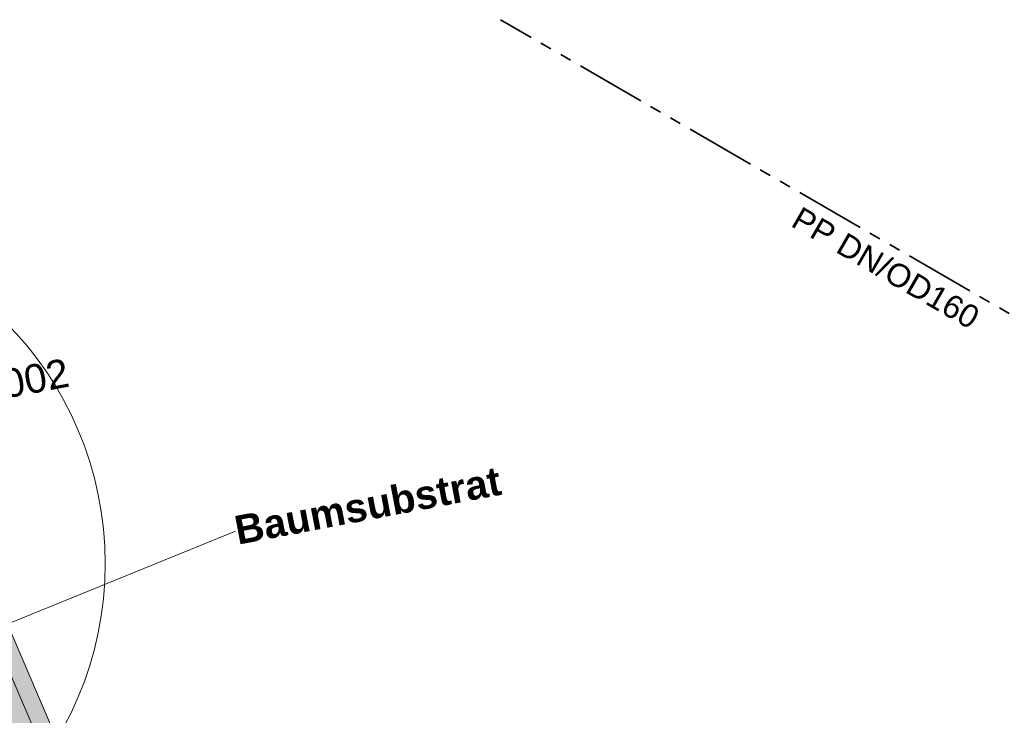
# Model space of a CAD drawing. Header units: metres. Extents: x 3500829 to 3508687, y 5372391 to 5379639.
# Tile 222 of 229: x 3504297.73 to 3504306.36, y 5375424.45 to 5375430.54. Entities that reach past the tile are written whole.
import ezdxf

# ---------------------------------------------------------------- set-up
doc = ezdxf.new("R2010")
doc.units = ezdxf.units.M
doc.header["$LTSCALE"] = 0.1
doc.linetypes.add('ISO-05 Lang gestrichelt doppelpunktiert', pattern=[8.636, 6.096, -0.762, 0.127, -0.762, 0.127, -0.762])
for name, color, linetype in [('5_Beschriftung', 7, 'Continuous'), ('5_Elemente', 7, 'Continuous'), ('5_Flächen', 7, 'Continuous'), ('5_Gehölze', 7, 'Continuous'), ('5_Leitungen', 7, 'Continuous')]:
    doc.layers.add(name, color=color, linetype=linetype)
doc.styles.add('Arial', font='arial.ttf')
doc.styles.add('Arial (bold)', font='arialbd.ttf')

# ---------------------------------------------------------------- blocks, each defined once
blk = doc.blocks.new('Baum Neu')
at = {"color": 255, "linetype": 'Continuous', "lineweight": 9, "transparency": 33554687}
blk.add_wipeout([(0.1061, 0.1061), (0.116, 0.0952), (0.1247, 0.0833), (0.1323, 0.0707), (0.1386, 0.0574), (0.1435, 0.0435), (0.1471, 0.0293), (0.1493, 0.0147), (0.15, 0), (0.1493, -0.0147), (0.1471, -0.0293), (0.1435, -0.0435), (0.1386, -0.0574), (0.1323, -0.0707), (0.1247, -0.0833), (0.116, -0.0952), (0.1061, -0.1061), (0.0952, -0.116), (0.0833, -0.1247), (0.0707, -0.1323), (0.0574, -0.1386), (0.0435, -0.1435), (0.0293, -0.1471), (0.0147, -0.1493), (0, -0.15), (-0.0147, -0.1493), (-0.0293, -0.1471), (-0.0435, -0.1435), (-0.0574, -0.1386), (-0.0707, -0.1323), (-0.0833, -0.1247), (-0.0952, -0.116), (-0.1061, -0.1061), (-0.116, -0.0952), (-0.1247, -0.0833), (-0.1323, -0.0707), (-0.1386, -0.0574), (-0.1435, -0.0435), (-0.1471, -0.0293), (-0.1493, -0.0147), (-0.15, 0), (-0.1493, 0.0147), (-0.1471, 0.0293), (-0.1435, 0.0435), (-0.1386, 0.0574), (-0.1323, 0.0707), (-0.1247, 0.0833), (-0.116, 0.0952), (-0.1061, 0.1061), (-0.0952, 0.116), (-0.0833, 0.1247), (-0.0707, 0.1323), (-0.0574, 0.1386), (-0.0435, 0.1435), (-0.0293, 0.1471), (-0.0147, 0.1493), (0, 0.15), (0.0147, 0.1493), (0.0293, 0.1471), (0.0435, 0.1435), (0.0574, 0.1386), (0.0707, 0.1323), (0.0833, 0.1247), (0.0952, 0.116)], dxfattribs=at)
at = {"color": 250, "linetype": 'Continuous', "lineweight": 9, "transparency": 33554687}
for radius in [3, 0.15]:
    blk.add_circle((0, 0), radius, dxfattribs=at)

msp = doc.modelspace()

# ---------------------------------------------------------------- hatches: boundary and pattern name
at = {"layer": '5_Elemente', "linetype": 'Continuous', "lineweight": 0, "true_color": 0x7d7d7d, "transparency": 33554687}
msp.add_hatch(color=8, dxfattribs=at).paths.add_polyline_path([(3504296.2905, 5375427.9697), (3504296.4284, 5375428.0288), (3504300.358, 5375418.852), (3504300.2201, 5375418.793)])
at = {"layer": '5_Flächen', "linetype": 'Continuous', "lineweight": 0, "true_color": 0xced696, "transparency": 33554623}
h = msp.add_hatch(color=53, dxfattribs=at)
edge = h.paths.add_edge_path()
edge.add_line((3504291.6658, 5375428.614), (3504292.3184, 5375427.9895))
edge.add_line((3504292.3184, 5375427.9895), (3504299.1965, 5375417.6384))
edge.add_arc((3504299.4389, 5375418.4546), 0.8514, 253.46252, 383.41581)
edge.add_line((3504300.2201, 5375418.793), (3504296.2905, 5375427.9697))
edge.add_arc((3504295.5583, 5375427.5205), 0.859, 31.52614, 74.15718)
edge.add_line((3504295.7928, 5375428.3469), (3504292.9032, 5375429.1607))
edge.add_arc((3504292.6727, 5375428.3425), 0.85, 74.27169, 129.50307)
edge.add_line((3504292.132, 5375428.9984), (3504291.6658, 5375428.614))

# ---------------------------------------------------------------- linework, layer by layer
at = {"layer": '5_Elemente', "color": 251, "linetype": 'Continuous', "lineweight": 18, "true_color": 0x626262, "transparency": 33554687, "flags": 128}
msp.add_lwpolyline([(3504296.2905, 5375427.9697), (3504296.4284, 5375428.0288), (3504300.358, 5375418.852), (3504300.2201, 5375418.793)], close=True, dxfattribs=at)
at = {"layer": '5_Flächen', "color": 253, "linetype": 'Continuous', "lineweight": 9, "transparency": 33554623, "flags": 128}
msp.add_lwpolyline([(3504291.6658, 5375428.614), (3504292.3184, 5375427.9895), (3504299.1965, 5375417.6384, 0.636784), (3504300.2201, 5375418.793), (3504296.2905, 5375427.9697, 0.188189), (3504295.7928, 5375428.3469), (3504292.9032, 5375429.1607, 0.245769), (3504292.132, 5375428.9984)], format="xyb", close=True, dxfattribs=at)
at = {"layer": '5_Leitungen', "color": 152, "linetype": 'ISO-05 Lang gestrichelt doppelpunktiert', "lineweight": 35, "true_color": 0x0077c6, "transparency": 33554687}
msp.add_line((3504307.975, 5375427.06), (3504301.9402, 5375430.5442), dxfattribs=at)

# ---------------------------------------------------------------- texts
at = {"layer": '5_Beschriftung', "color": 150, "true_color": 0x0069ff, "transparency": 33554687, "insert": (3504304.5761, 5375428.9142), "char_height": 0.201377, "attachment_point": 1, "rotation": 330, "line_spacing_factor": 0.970891, "style": 'Arial'}
msp.add_mtext('PP DN/OD160', dxfattribs=at)
at = {"layer": '5_Beschriftung', "color": 250, "true_color": 0x2d2d2d, "transparency": 33554687, "insert": (3504299.5929, 5375426.1904), "char_height": 0.251722, "attachment_point": 1, "rotation": 10.77, "line_spacing_factor": 0.996218, "style": 'Arial (bold)'}
msp.add_mtext('Baumsubstrat', dxfattribs=at)

# ---------------------------------------------------------------- next in the draw order: block references
at = {"layer": '5_Gehölze', "color": 7, "transparency": 33554687, "xscale": -1, "rotation": 180}
msp.add_blockref('Baum Neu', (3504295.4773, 5375425.7774), dxfattribs=at)

# ---------------------------------------------------------------- next in the draw order: linework, layer by layer
at = {"layer": '5_Beschriftung', "color": 250, "linetype": 'Continuous', "lineweight": 18, "true_color": 0x2d2d2d, "transparency": 33554687}
msp.add_line((3504296.711, 5375424.8789), (3504299.6175, 5375426.0609), dxfattribs=at)

# ---------------------------------------------------------------- next in the draw order: texts
at = {"layer": '5_Beschriftung', "color": 250, "true_color": 0x2d2d2d, "transparency": 33554687, "insert": (3504293.4624, 5375427.1176), "char_height": 0.251722, "width": 4.8044, "attachment_point": 1, "rotation": 10.77, "line_spacing_factor": 0.996218, "style": 'Arial (bold)'}
msp.add_mtext('Staudenpflanzung\\P{\\fArial|b0|i0|c0|p0;gemäß Detail 2a, Plan 45-002}', dxfattribs=at)

doc.saveas('drawing.dxf')
